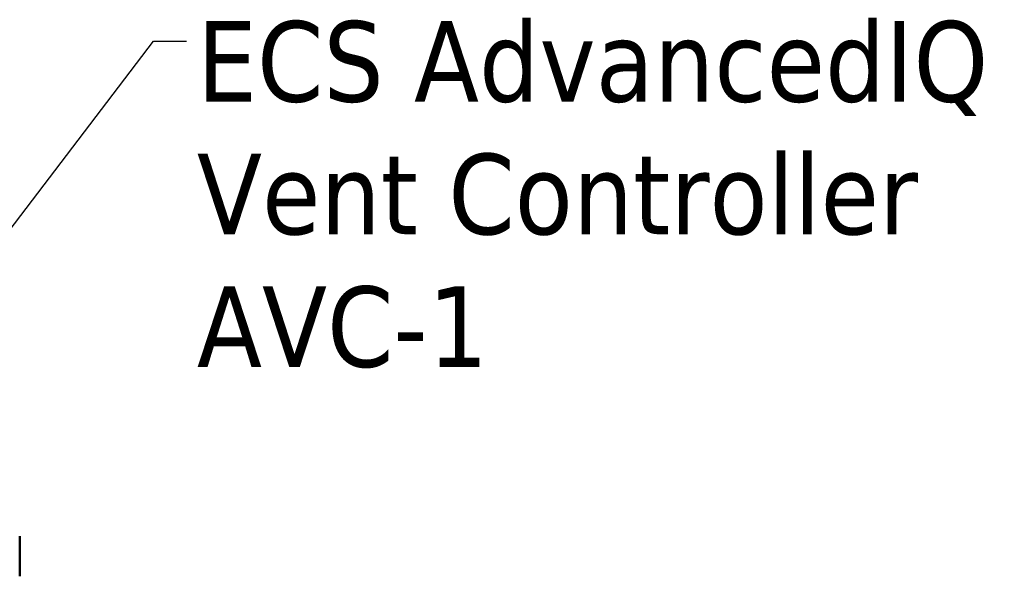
# Model space of a CAD drawing. Header units: inches. Extents: x 1 to 203, y 4 to 128.
# Tile 49 of 51: x 146 to 164, y 73 to 83. Entities that reach past the tile are written whole.
import ezdxf

# ---------------------------------------------------------------- set-up
doc = ezdxf.new("R2010")
doc.units = ezdxf.units.IN
doc.header["$LTSCALE"] = 6
doc.header["$MEASUREMENT"] = 0
doc.layers.add('Symbol (ANSI)', color=7, linetype='Continuous', lineweight=25)
doc.layers.add('Visible (ANSI)', color=7, linetype='Continuous', lineweight=50)
doc.styles.add('Note Text (ANSI)', font='tahoma.ttf')
doc.dimstyles.new('Default (ANSI)$7', dxfattribs={"dimscale": 6, "dimtxt": 0.12, "dimasz": 0.098425, "dimexe": 0.125, "dimexo": 0.0625, "dimgap": 0.031496, "dimtad": 0, "dimtih": 1, "dimtoh": 1, "dimrnd": 1e-08, "dimzin": 4, "dimdsep": 46, "dimtxsty": 'Note Text (ANSI)', "dimcen": 0.09, "dimdle": 0.393701, "dimclrd": 256, "dimclre": 256, "dimclrt": 256, "dimadec": 0, "dimazin": 1, "dimtfac": 1, "dimtofl": 0, "dimtmove": 0, "dimatfit": 3, "dimfxl": 1, "dimtolj": 1, "dimtzin": 4, "dimlwd": -1, "dimlwe": -1, "dimarcsym": 0})

msp = doc.modelspace()

# ---------------------------------------------------------------- linework, layer by layer
at = {"layer": 'Visible (ANSI)'}
for p, q in [((146.318, 74.032), (146.318, 73.953)), ((146.318, 73.953), (146.318, 73.394)), ((146.318, 73.394), (146.318, 73.316))]:
    msp.add_line(p, q, dxfattribs=at)

# ---------------------------------------------------------------- texts
at = {"layer": 'Symbol (ANSI)', "insert": (149.484, 83.243), "char_height": 1.44, "width": 14.62405, "attachment_point": 1, "line_spacing_factor": 0.987884, "style": 'Note Text (ANSI)'}
msp.add_mtext('\\fTahoma|b0|i0;\\H1.4400;ECS AdvancedIQ\\P\\fTahoma|b0|i0;\\H1.4400;Vent Controller\\P\\fTahoma|b0|i0;\\H1.4400;AVC-1', dxfattribs=at)

# ---------------------------------------------------------------- leaders
at = {"layer": 'Symbol (ANSI)', "annotation_type": 0, "has_hookline": 1, "hookline_direction": 0, "text_width": 14.422}
msp.add_leader([(143.822, 76.46), (148.705, 82.883), (149.295, 82.883)], dimstyle='Default (ANSI)$7', override={"dimtad": 0}, dxfattribs=at)

doc.saveas('drawing.dxf')
